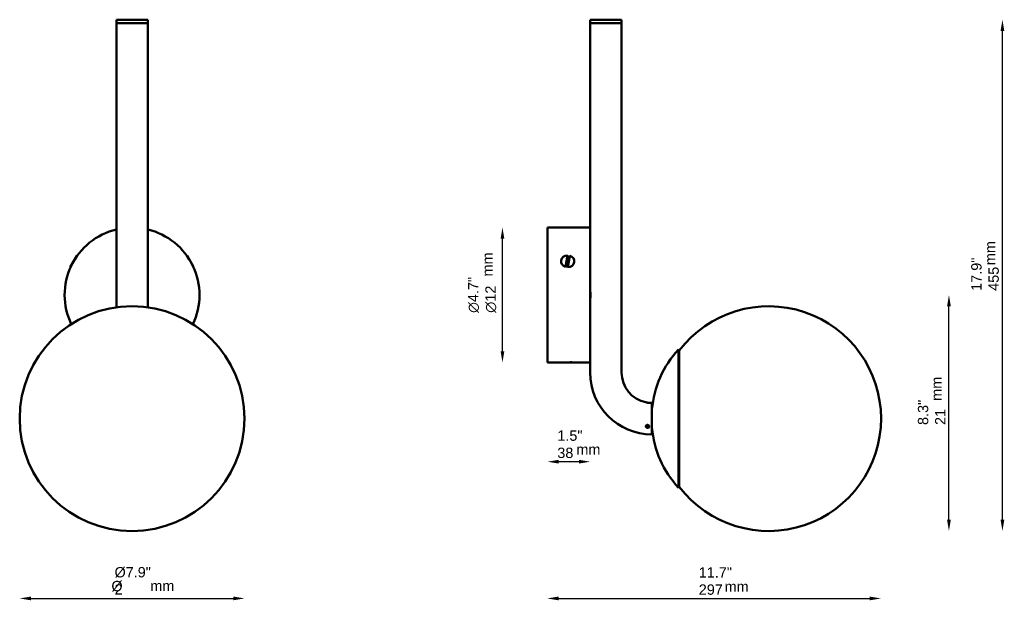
# Model space of a CAD drawing. Header units: millimetres. Extents: x 492 to 1369, y 440 to 957.
import ezdxf

# ---------------------------------------------------------------- set-up
doc = ezdxf.new("R2010")
doc.units = ezdxf.units.MM
doc.header["$LTSCALE"] = 4
for name, color, linetype, lineweight in [('Symbol (ISO)', 7, 'Continuous', 25), ('Widoczne (ISO)', 7, 'Continuous', 50), ('Wymiar (ISO)', 7, 'Continuous', 25)]:
    doc.layers.add(name, color=color, linetype=linetype, lineweight=lineweight)
doc.styles.add('Tekst notatki (ISO)', font='arial.ttf')
doc.dimstyles.new('Domyślne (ISO)', dxfattribs={"dimscale": 4, "dimtxt": 2.3, "dimasz": 2.5, "dimexe": 3.175, "dimexo": 0, "dimgap": 0.762, "dimtad": 1, "dimdec": 1, "dimlfac": 0.03937, "dimdsep": 46, "dimtxsty": 'Tekst notatki (ISO)', "dimcen": 0.09, "dimdle": 10, "dimclrd": 256, "dimclre": 256, "dimclrt": 256, "dimazin": 2, "dimtfac": 1, "dimtmove": 0, "dimatfit": 3, "dimfxl": 0, "dimtolj": 1, "dimlwd": -1, "dimlwe": -1, "dimarcsym": 0})

# ---------------------------------------------------------------- blocks, each defined once
blk = doc.blocks.new('*D4')
at = {"layer": 'Defpoints', "color": 0, "transparency": 16777216}
for p in [(492.45, 601.56), (692.45, 601.56), (692.45, 441.56)]:
    blk.add_point(p, dxfattribs=at)
at = {"layer": 'Wymiar (ISO)', "transparency": 16777216}
blk.add_line((502.45, 441.56), (682.45, 441.56), dxfattribs=at)
for points in [[(502.45, 443.23), (502.45, 439.89), (492.45, 441.56)], [(682.45, 443.23), (682.45, 439.89), (692.45, 441.56)]]:
    blk.add_solid(points, dxfattribs=at)
at = {"layer": 'Wymiar (ISO)', "transparency": 16777216, "insert": (576.87, 469.46), "char_height": 9.2, "attachment_point": 1, "style": 'Tekst notatki (ISO)'}
blk.add_mtext('\\A1;\\fArial|b0|i0;{\\H9.1600;Ø7.9"}\\P2', dxfattribs=at)
blk = doc.blocks.new('*D5')
at = {"layer": 'Defpoints', "color": 0, "transparency": 16777216}
for p in [(922.02, 771.56), (962.02, 771.56), (962.02, 651.56)]:
    blk.add_point(p, dxfattribs=at)
at = {"layer": 'Wymiar (ISO)', "transparency": 16777216}
blk.add_line((922.02, 661.56), (922.02, 761.56), dxfattribs=at)
for points in [[(920.35, 761.56), (923.68, 761.56), (922.02, 771.56)], [(920.35, 661.56), (923.68, 661.56), (922.02, 651.56)]]:
    blk.add_solid(points, dxfattribs=at)
at = {"layer": 'Wymiar (ISO)', "transparency": 16777216, "insert": (891.45, 695.68), "char_height": 9.2, "attachment_point": 1, "rotation": 90, "style": 'Tekst notatki (ISO)'}
blk.add_mtext('\\A1;{\\fAIGDT|b0|i0;\\ln}\\fArial|b0|i0;{\\H9.2000;4.7"}\\P∅12', dxfattribs=at)
blk = doc.blocks.new('*D6')
at = {"layer": 'Defpoints', "color": 0, "transparency": 16777216}
for p in [(962.02, 651.56), (1000.02, 651.56), (962.02, 563.23)]:
    blk.add_point(p, dxfattribs=at)
at = {"layer": 'Wymiar (ISO)', "transparency": 16777216}
blk.add_line((990.02, 563.23), (972.02, 563.23), dxfattribs=at)
for points in [[(972.02, 564.89), (972.02, 561.56), (962.02, 563.23)], [(990.02, 564.89), (990.02, 561.56), (1000.02, 563.23)]]:
    blk.add_solid(points, dxfattribs=at)
at = {"layer": 'Wymiar (ISO)', "transparency": 16777216, "insert": (970.8, 591.05), "char_height": 9.2, "attachment_point": 1, "style": 'Tekst notatki (ISO)'}
blk.add_mtext('\\A1;1.5"\\P38', dxfattribs=at)
blk = doc.blocks.new('*D7')
at = {"layer": 'Defpoints', "color": 0, "transparency": 16777216}
for p in [(962.02, 651.56), (1258.86, 601.56), (1258.86, 441.56)]:
    blk.add_point(p, dxfattribs=at)
at = {"layer": 'Wymiar (ISO)', "transparency": 16777216}
blk.add_line((972.02, 441.56), (1248.86, 441.56), dxfattribs=at)
for points in [[(972.02, 443.23), (972.02, 439.89), (962.02, 441.56)], [(1248.86, 443.23), (1248.86, 439.89), (1258.86, 441.56)]]:
    blk.add_solid(points, dxfattribs=at)
at = {"layer": 'Wymiar (ISO)', "transparency": 16777216, "insert": (1096.65, 469.37), "char_height": 9.2, "attachment_point": 1, "style": 'Tekst notatki (ISO)'}
blk.add_mtext('\\A1;11.7"\\P297', dxfattribs=at)
blk = doc.blocks.new('*D8')
at = {"layer": 'Defpoints', "color": 0, "transparency": 16777216}
for p in [(962.02, 711.56), (1319.28, 711.56), (1158.86, 501.56)]:
    blk.add_point(p, dxfattribs=at)
at = {"layer": 'Wymiar (ISO)', "transparency": 16777216}
blk.add_line((1319.28, 511.56), (1319.28, 701.56), dxfattribs=at)
for points in [[(1317.61, 701.56), (1320.94, 701.56), (1319.28, 711.56)], [(1317.61, 511.56), (1320.94, 511.56), (1319.28, 501.56)]]:
    blk.add_solid(points, dxfattribs=at)
at = {"layer": 'Wymiar (ISO)', "transparency": 16777216, "insert": (1291.62, 595.91), "char_height": 9.2, "attachment_point": 1, "rotation": 90, "style": 'Tekst notatki (ISO)'}
blk.add_mtext('\\A1;8.3"\\P21', dxfattribs=at)
blk = doc.blocks.new('*D9')
at = {"layer": 'Defpoints', "color": 0, "transparency": 16777216}
for p in [(1027.82, 956.56), (1366.86, 956.56), (1158.86, 501.56)]:
    blk.add_point(p, dxfattribs=at)
at = {"layer": 'Wymiar (ISO)', "transparency": 16777216}
blk.add_line((1366.86, 511.56), (1366.86, 946.56), dxfattribs=at)
for points in [[(1365.2, 946.56), (1368.53, 946.56), (1366.86, 956.56)], [(1365.2, 511.56), (1368.53, 511.56), (1366.86, 501.56)]]:
    blk.add_solid(points, dxfattribs=at)
at = {"layer": 'Wymiar (ISO)', "transparency": 16777216, "insert": (1339.09, 715.27), "char_height": 9.2, "attachment_point": 1, "rotation": 90, "style": 'Tekst notatki (ISO)'}
blk.add_mtext('\\A1;17.9"\\P455', dxfattribs=at)

msp = doc.modelspace()

# ---------------------------------------------------------------- linework, layer by layer
at = {"layer": 'Widoczne (ISO)'}
for p, q in [((578.65, 956.56), (578.45, 956.36)), ((606.45, 956.36), (578.45, 956.36)), ((578.45, 953.56), (578.45, 956.36)), ((578.65, 956.56), (606.25, 956.56)), ((606.25, 956.56), (606.45, 956.36)), ((606.45, 953.56), (606.45, 956.36)), ((1000.22, 956.56), (1000.02, 956.36)), ((1028.02, 956.36), (1000.02, 956.36)), ((1000.02, 953.56), (1000.02, 956.36)), ((1000.22, 956.56), (1027.82, 956.56)), ((1027.82, 956.56), (1028.02, 956.36)), ((1028.02, 953.56), (1028.02, 956.36)), ((606.45, 953.56), (578.45, 953.56)), ((606.45, 953.56), (578.45, 953.56)), ((578.45, 700.57), (578.45, 953.56)), ((606.45, 700.57), (606.45, 953.56)), ((1028.02, 953.56), (1000.02, 953.56)), ((1028.02, 953.56), (1000.02, 953.56)), ((1000.02, 771.56), (1000.02, 953.56)), ((1028.02, 642.56), (1028.02, 953.56)), ((962.02, 771.56), (962.02, 651.56)), ((962.02, 771.56), (1000.02, 771.56)), ((1000.02, 651.56), (1000.02, 771.56)), ((543.33, 746.48), (537.49, 736.36)), ((543.33, 746.48), (543.49, 746.76)), ((647.25, 736.64), (641.42, 746.76)), ((978.07, 736.64), (979.98, 746.76)), ((981.96, 746.48), (980.05, 736.36)), ((647.25, 736.64), (647.42, 736.36)), ((978.49, 737.83), (979.57, 743.57)), ((1078.59, 663.06), (1078.59, 540.06)), ((1079.33, 662.39), (1078.59, 663.06)), ((1079.33, 662.39), (1079.33, 540.73)), ((962.02, 651.56), (974.02, 651.56)), ((974.02, 651.56), (982.53, 651.56)), ((984.18, 651.56), (982.53, 651.56)), ((984.18, 651.56), (986.02, 651.56)), ((986.02, 651.56), (1000.02, 651.56)), ((1000.02, 642.56), (1000.02, 651.56)), ((1055.02, 587.56), (1055.02, 615.56)), ((1052.41, 594.57), (1049.58, 594.68)), ((1049.58, 594.18), (1049.58, 594.68)), ((1052.41, 594.07), (1049.58, 594.18)), ((1049.63, 595.12), (1049.63, 595.05)), ((1049.63, 595.05), (1052.45, 594.94)), ((1052.41, 594.57), (1052.41, 594.07)), ((1052.45, 594.94), (1052.45, 594.96)), ((1079.33, 540.73), (1078.59, 540.06))]:
    msp.add_line(p, q, dxfattribs=at)
msp.add_circle((592.45, 601.56), 100, dxfattribs=at)
for centre, radius, start, end in [((592.45, 711.56), 60, 103.4934, 205.583), ((592.45, 711.56), 60, 334.417, 76.5066), ((1158.86, 601.56), 100, 217.31838, 142.68162), ((1145.66, 601.56), 91, 137.48182, 174.9565), ((1055.02, 642.56), 55, 180, 270), ((1055.02, 642.56), 27, 180, 258.24637), ((1055.02, 642.56), 27, 264.68723, 270), ((1145.66, 601.56), 91, 185.0435, 222.51818)]:
    msp.add_arc(centre, radius, start, end, dxfattribs=at)
for centre, major_axis, start_param, end_param in [((980.02, 741.56), (-6, 0), 4.71761, 7.524307), ((980.02, 741.56), (6, 0), 4.71761, 7.524307), ((1051.02, 594.56), (1.5, 0), 0.295936, 2.757855), ((1051.02, 595.06), (-1.5, 0), 0.16298, 0.295936), ((1051.02, 594.56), (-1.5, 0), 0.295936, 2.757855), ((1051.02, 595.06), (1.5, 0), 5.899448, 6.096412)]:
    msp.add_ellipse(centre, major_axis=major_axis, ratio=0.866025, start_param=start_param, end_param=end_param, dxfattribs=at)
for points, weights in [([(543.42, 746.14), (543.38, 746.3), (543.33, 746.48)], [1.00395042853, 1.00219978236, 1]), ([(543.49, 746.76), (543.54, 746.56), (543.59, 746.38)], [1, 1.00245272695, 1.00434709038]), ([(641.42, 746.76), (641.37, 746.56), (641.32, 746.38)], [1, 1.00245272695, 1.00434709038]), ([(979.98, 746.76), (979.96, 746.56), (979.94, 746.38)], [1, 1.00245272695, 1.00434709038]), ([(537.49, 736.36), (537.69, 736.41), (537.87, 736.46)], [1, 1.00245272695, 1.00434709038]), ([(646.92, 736.73), (647.08, 736.69), (647.25, 736.64)], [1.00395042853, 1.00219978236, 1]), ([(647.42, 736.36), (647.22, 736.41), (647.04, 736.46)], [1, 1.00245272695, 1.00434709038]), ([(978.11, 736.73), (978.09, 736.69), (978.07, 736.64)], [1.00395042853, 1.00219978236, 1]), ([(982.53, 651.56), (982.46, 651.68), (982.39, 651.79)], [1, 1.00205781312, 1.00372259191]), ([(984.09, 651.71), (984.14, 651.63), (984.18, 651.56)], [1.00244593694, 1.00130158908, 1])]:
    msp.add_rational_spline(points, weights, degree=2, dxfattribs=at)
for points, knots in [([(979.86, 746), (979.92, 746.01), (979.97, 746.01), (980.02, 746.01), (980.6, 746.01), (981.23, 745.93), (981.82, 745.76)], [3.2320135, 3.2320135, 3.2320135, 3.2320135, 3.2470762, 3.2470762, 3.2470762, 3.4236429, 3.4236429, 3.4236429, 3.4236429]), ([(980.15, 736.88), (980.1, 736.88), (980.06, 736.88), (979.42, 736.88), (978.79, 736.97), (978.19, 737.15)], [1.6106082, 1.6106082, 1.6106082, 1.6106082, 1.623495, 1.623495, 1.8017789, 1.8017789, 1.8017789, 1.8017789]), ([(1000.02, 715.06), (1000.02, 715.06), (1000.04, 714.97), (1000.12, 714.61), (1000.18, 714.34), (1000.29, 713.72), (1000.35, 713.33), (1000.44, 712.47), (1000.46, 712), (1000.46, 711.12), (1000.44, 710.65), (1000.35, 709.79), (1000.29, 709.39), (1000.18, 708.78), (1000.12, 708.51), (1000.04, 708.15), (1000.02, 708.06), (1000.02, 708.06)], [0.52979, 0.52979, 0.52979, 0.52979, 0.662229, 0.662229, 0.794667, 0.794667, 0.927124, 0.927124, 1.059581, 1.059581, 1.192038, 1.192038, 1.324495, 1.324495, 1.456933, 1.456933, 1.589371, 1.589371, 1.589371, 1.589371]), ([(1051.02, 615.78), (1051.01, 615.78), (1051, 615.78), (1050.98, 615.78), (1050.96, 615.78), (1050.91, 615.79), (1050.88, 615.8), (1050.74, 615.82), (1050.63, 615.84), (1050.36, 615.9), (1050.22, 615.93), (1049.93, 616), (1049.81, 616.04), (1049.62, 616.09), (1049.55, 616.11), (1049.52, 616.12), (1049.52, 616.13), (1049.52, 616.13)], [-0.9517321, -0.9517321, -0.9517321, -0.9517321, -0.9496137, -0.9496137, -0.9442057, -0.9442057, -0.9348729, -0.9348729, -0.9007711, -0.9007711, -0.8494237, -0.8494237, -0.7904604, -0.7904604, -0.7323609, -0.7323609, -0.7125456, -0.7125456, -0.7125456, -0.7125456]), ([(1052.52, 615.68), (1052.52, 615.68), (1052.51, 615.68), (1052.47, 615.67), (1052.41, 615.67), (1052.24, 615.68), (1052.14, 615.68), (1051.9, 615.69), (1051.78, 615.69), (1051.53, 615.71), (1051.42, 615.72), (1051.24, 615.74), (1051.19, 615.75), (1051.11, 615.76), (1051.09, 615.77), (1051.05, 615.77), (1051.03, 615.77), (1051.02, 615.78)], [-0.2366169, -0.2366169, -0.2366169, -0.2366169, -0.2141298, -0.2141298, -0.1597917, -0.1597917, -0.1097675, -0.1097675, -0.065064, -0.065064, -0.0287332, -0.0287332, -0.0116583, -0.0116583, -0.0048024, -0.0048024, 0, 0, 0, 0]), ([(1049.58, 594.27), (1049.58, 594.27), (1049.58, 594.28), (1049.55, 594.37), (1049.53, 594.46), (1049.52, 594.6), (1049.52, 594.64), (1049.52, 594.72), (1049.52, 594.75), (1049.53, 594.81), (1049.53, 594.84), (1049.55, 594.93), (1049.57, 594.97), (1049.62, 595.13), (1049.68, 595.24), (1049.85, 595.47), (1049.97, 595.58), (1050.27, 595.78), (1050.44, 595.85), (1050.82, 595.94), (1051.02, 595.95), (1051.4, 595.89), (1051.58, 595.84), (1051.89, 595.68), (1052.02, 595.58), (1052.27, 595.33), (1052.37, 595.17), (1052.47, 594.92), (1052.49, 594.83), (1052.51, 594.69), (1052.51, 594.65), (1052.52, 594.57), (1052.52, 594.54), (1052.51, 594.48), (1052.51, 594.45), (1052.5, 594.37), (1052.49, 594.32), (1052.46, 594.21), (1052.43, 594.15), (1052.41, 594.1)], [-0.7642621, -0.7642621, -0.7642621, -0.7642621, -0.7622037, -0.7622037, -0.7297149, -0.7297149, -0.7146881, -0.7146881, -0.7035636, -0.7035636, -0.6919991, -0.6919991, -0.6748653, -0.6748653, -0.6339516, -0.6339516, -0.5812657, -0.5812657, -0.522692, -0.522692, -0.4632783, -0.4632783, -0.407985, -0.407985, -0.356744, -0.356744, -0.2967781, -0.2967781, -0.2657619, -0.2657619, -0.2506619, -0.2506619, -0.2395883, -0.2395883, -0.2281651, -0.2281651, -0.2113954, -0.2113954, -0.1894863, -0.1894863, -0.1894863, -0.1894863])]:
    msp.add_open_spline(points, degree=3, knots=knots, dxfattribs=at)
msp.add_open_spline([(982.42, 651.75), (982.94, 651.73), (983.42, 651.7), (983.82, 651.68)], degree=3, dxfattribs=at)

# ---------------------------------------------------------------- texts
at = {"layer": 'Symbol (ISO)', "char_height": 9.2, "width": 21.4152, "attachment_point": 1, "rotation": 90, "style": 'Tekst notatki (ISO)'}
for insert in [(1351.23, 738.1), (904.09, 728.04), (1303.6, 617.39)]:
    msp.add_mtext('\\fArial|b0|i0;mm', dxfattribs=dict(at, insert=insert))
at = {"layer": 'Symbol (ISO)', "char_height": 9.2, "width": 21.4152, "attachment_point": 1, "style": 'Tekst notatki (ISO)'}
for insert in [(987.76, 578.8), (608.65, 457.37), (1119.66, 456.69)]:
    msp.add_mtext('\\fArial|b0|i0;mm', dxfattribs=dict(at, insert=insert))
at = {"layer": 'Symbol (ISO)', "insert": (574.08, 457.16), "char_height": 9.16, "attachment_point": 1, "style": 'Tekst notatki (ISO)'}
msp.add_mtext('\\fArial|b0|i0;{\\H9.1600;Ø}', dxfattribs=at)

# ---------------------------------------------------------------- dimensions: what is measured, and where the dimension line sits
at = {"layer": 'Wymiar (ISO)'}
for base, p1, p2, angle, text, picture, middle in [((1366.86, 956.56), (1158.86, 501.56), (1027.82, 956.56), 90, '<>"\\P455', '*D9', (1366.86, 729.06)), ((922.02, 771.56), (962.02, 651.56), (962.02, 771.56), 90, '{\\fAIGDT|b0|i0;\\ln}\\fArial|b0|i0;{\\H9.2000;<>"}\\P∅12', '*D5', (922.02, 711.56)), ((1319.28, 711.56), (1158.86, 501.56), (962.02, 711.56), 90, '<>"\\P21', '*D8', (1319.28, 606.56)), ((962.02, 563.23), (1000.02, 651.56), (962.02, 651.56), 180, '<>"\\P38', '*D6', (981.02, 563.23)), ((692.45, 441.56), (492.45, 601.56), (692.45, 601.56), 180, '\\fArial|b0|i0;{\\H9.1600;Ø<>"}\\P2', '*D4', (592.45, 441.56))]:
    dim = msp.add_linear_dim(base=base, p1=p1, p2=p2, angle=angle, text=text, dimstyle='Domyślne (ISO)', override={"dimgap": 0.762, "dimdec": 1, "dimlfac": 0.03937, "dimpost": '\\X', "dimse1": 1, "dimse2": 1, "dimtol": 0, "dimlim": 0, "dimtp": 0, "dimtm": 0, "dimtdec": 2, "dimtofl": 0, "dimatfit": 1, "dimtvp": -0.25}, dxfattribs=at)
    dim.commit()
    dim.dimension.update_dxf_attribs({"geometry": picture, "text_midpoint": middle, "dimtype": 160})
dim = msp.add_linear_dim(base=(1258.86, 441.56), p1=(962.02, 651.56), p2=(1258.86, 601.56), text='<>"\\P297', dimstyle='Domyślne (ISO)', override={"dimgap": 0.762, "dimdec": 1, "dimlfac": 0.03937, "dimpost": '\\X', "dimse1": 1, "dimse2": 1, "dimtol": 0, "dimlim": 0, "dimtp": 0, "dimtm": 0, "dimtdec": 2, "dimtofl": 0, "dimatfit": 1, "dimtvp": -0.25}, dxfattribs=at)
dim.commit()
dim.dimension.update_dxf_attribs({"geometry": '*D7', "text_midpoint": (1110.44, 441.56), "dimtype": 160})

doc.saveas('drawing.dxf')
